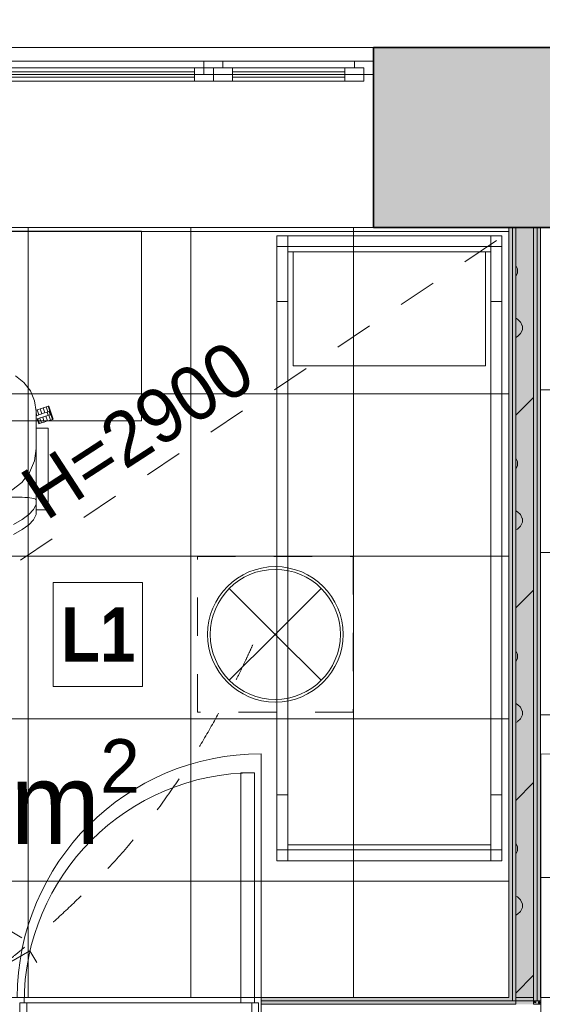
# Model space of a CAD drawing. Header units: millimetres. Extents: x -2932 to 42461, y -10716 to 17298.
# Tile 122 of 168: x 17380 to 19309, y 9632 to 13268. Entities that reach past the tile are written whole.
import ezdxf

# ---------------------------------------------------------------- set-up
doc = ezdxf.new("R2010")
doc.units = ezdxf.units.MM
doc.header["$MEASUREMENT"] = 0
for name, pattern in [('Aligning Line', [635, 317.5, -317.5]), ('Dashed', [423.333333, 211.666667, -211.666667]), ('Small Dashed', [282.222222, 141.111111, -141.111111]), ('Wipeout_Contour', [1000, 0, -1000])]:
    doc.linetypes.add(name, pattern=pattern)
for name, color, linetype, lineweight in [('0_Pen_No__1', 7, 'Continuous', 13), ('A-FLOR.IFC Model_Pen_No__2', 8, 'Continuous', 15), ('ARCHICAD Doors_Pen_No__19', 255, 'Continuous', 0), ('ARCHICAD Windows_Pen_No__2', 8, 'Continuous', 15), ('ARCHICAD Zone Stamps_Pen_No__1', 7, 'Continuous', 13), ('Common Edges_Pen_No__1', 7, 'Continuous', 13), ('Cut Pattern-1_Pen_No__2', 8, 'Continuous', 15), ('Cut Pattern-2_Pen_No__2', 8, 'Continuous', 15), ('Cut Pattern-3_Pen_No__1', 7, 'Continuous', 13), ('Doors-1_Pen_No__1', 7, 'Continuous', 13), ('Doors_Pen_No__1', 7, 'Continuous', 13), ('Grids-2_Pen_No__1', 7, 'Continuous', 13), ('I-FURN.IFC Model_Pen_No__2', 8, 'Continuous', 15), ('I-WALL.IFC Model_Pen_No__1', 7, 'Continuous', 13), ('I-WALL.IFC Model_Pen_No__19', 255, 'Continuous', 0), ('I-WALL.IFC Model_Pen_No__2', 8, 'Continuous', 15), ('I-WALL.IFC Model_Pen_No__27', 7, 'Continuous', 35), ('Plan Swing_Pen_No__1', 7, 'Continuous', 13), ('SA_LAGI_Pen_No__1', 7, 'Continuous', 13), ('SA_VALGUSTI_Pen_No__20', 1, 'Continuous', 0), ('SA_Valgustus_Pen_No__20', 1, 'Continuous', 0), ('Walls-1_Pen_No__1', 7, 'Continuous', 13), ('Walls_Pen_No__1', 7, 'Continuous', 13), ('Windows-1_Pen_No__1', 7, 'Continuous', 13), ('Windows_Pen_No__1', 7, 'Continuous', 13)]:
    doc.layers.add(name, color=color, linetype=linetype, lineweight=lineweight)
doc.layers.add('Furniture-1_Pen_No__62', color=7, linetype='Continuous', lineweight=20, true_color=0xaaaaaa)
doc.layers.add('SA_LAGI_Pen_No__102', color=7, linetype='Continuous', lineweight=13, true_color=0xcccccc)
doc.layers.add('I-WALL.IFC Model', color=7, linetype='Continuous')
doc.styles.add('GENERATED_STYLE_1', font='txt', dxfattribs={"width": 0.95})
doc.styles.add('GENERATED_STYLE_2', font='txt', dxfattribs={"width": 0.84})
doc.styles.add('GENERATED_STYLE_4', font='txt', dxfattribs={"width": 0.84})
doc.dimstyles.new('GENERATED_STYLE__2', dxfattribs={"dimtxt": 200, "dimasz": 152, "dimexe": 0.18, "dimexo": 0.0625, "dimgap": 0.09, "dimtad": 1, "dimtih": 1, "dimtoh": 1, "dimdec": 0, "dimzin": 0, "dimdsep": 46, "dimtxsty": 'GENERATED_STYLE_2', "dimblk": 'ARROWHEAD_2', "dimblk1": 'ARROWHEAD_2', "dimblk2": 'ARROWHEAD_2', "dimcen": 0.09, "dimse1": 1, "dimse2": 1, "dimclrd": 7, "dimclre": 7, "dimclrt": 7, "dimadec": 0, "dimazin": 0, "dimtfac": 1, "dimtdec": 4, "dimtmove": 0, "dimatfit": 3, "dimfxl": 0, "dimtolj": 1, "dimtzin": 0, "dimarcsym": 0})
pattern_1 = [(45, (-3e-10, 2e-10), (0, 35.35534), [0.99999, -48.99987]), (315, (3.89, 0.707), (0, 35.35534), [0.99999, -48.99987]), (90, (-0.354, -2.12), (-35.35528, 0), [1.06066, -34.29462]), (71.565, (-0.354, -1.061), (3.16e-05, 35.3553043), [1.118075, -110.685214]), (288.435, (4.596, 2e-10), (-3.16e-05, 35.3553043), [1.118075, -110.685214]), (270, (4.95, -1.06), (35.35528, 0), [1.06066, -34.29462]), (251.565, (4.95, -2.121), (3.16e-05, 35.3553043), [1.118075, -110.685214]), (225, (4.596, -3.182), (0, 35.35534), [0.99999, -48.99987]), (161.565, (1.768, -4.243), (-141.4210514, 35.355386), [1.118075, -110.685214]), (135, (0.707, -3.89), (0, 35.35534), [0.99999, -48.99987]), (108.435, (-3e-10, -3.182), (-3.16e-05, 35.3553043), [1.118075, -110.685214]), (180, (2.83, -4.243), (0, 35.35528), [1.06066, -34.29462]), (198.435, (3.889, -3.889), (141.4210514, 35.355386), [1.118075, -110.685214]), (0, (-7.778, -10.253), (0, 35.35528), [1.06066, -34.29462]), (90, (-9.9, -13.435), (-35.35528, 0), [1.06066, -34.29462]), (71.565, (-9.9, -12.374), (3.16e-05, 35.3553043), [1.118075, -110.685214]), (45, (-9.546, -11.314), (0, 35.35534), [0.99999, -48.99987]), (315, (-5.657, -10.607), (0, 35.35534), [0.99999, -48.99987]), (288.435, (-4.95, -11.314), (-3.16e-05, 35.3553043), [1.118075, -110.685214]), (270, (-4.596, -12.374), (35.35528, 0), [1.06066, -34.29462]), (251.565, (-4.596, -13.435), (3.16e-05, 35.3553043), [1.118075, -110.685214]), (225, (-4.95, -14.496), (0, 35.35534), [0.99999, -48.99987]), (161.565, (-7.778, -15.556), (-141.4210514, 35.355386), [1.118075, -110.685214]), (135, (-8.84, -15.203), (0, 35.35534), [0.99999, -48.99987]), (108.435, (-9.546, -14.496), (-3.16e-05, 35.3553043), [1.118075, -110.685214]), (180, (-6.718, -15.556), (0, 35.35528), [1.06066, -34.29462]), (198.435, (-5.657, -15.203), (141.4210514, 35.355386), [1.118075, -110.685214]), (18.435, (-8.839, -10.607), (70.710443, 35.3553227), [1.118075, -110.685214]), (341.565, (-6.718, -10.253), (-70.710443, 35.3553227), [1.118075, -110.685214]), (0, (13.08, -8.485), (0, 35.35528), [1.06066, -34.29462]), (90, (10.96, -11.667), (-35.35528, 0), [1.06066, -34.29462]), (71.565, (10.96, -10.607), (3.16e-05, 35.3553043), [1.118075, -110.685214]), (45, (11.314, -9.546), (0, 35.35534), [0.99999, -48.99987]), (315, (15.203, -8.84), (0, 35.35534), [0.99999, -48.99987]), (288.435, (15.91, -9.546), (-3.16e-05, 35.3553043), [1.118075, -110.685214]), (270, (16.263, -10.607), (35.35528, 0), [1.06066, -34.29462]), (251.565, (16.263, -11.667), (3.16e-05, 35.3553043), [1.118075, -110.685214]), (225, (15.91, -12.728), (0, 35.35534), [0.99999, -48.99987]), (161.565, (13.081, -13.789), (-141.4210514, 35.355386), [1.118075, -110.685214]), (135, (12.02, -13.435), (0, 35.35534), [0.99999, -48.99987]), (108.435, (11.314, -12.728), (-3.16e-05, 35.3553043), [1.118075, -110.685214]), (180, (14.142, -13.79), (0, 35.35528), [1.06066, -34.29462]), (198.435, (15.203, -13.435), (141.4210514, 35.355386), [1.118075, -110.685214]), (18.435, (12.021, -8.839), (70.710443, 35.3553227), [1.118075, -110.685214]), (341.565, (14.142, -8.485), (-70.710443, 35.3553227), [1.118075, -110.685214]), (0, (1.768, 1.06), (0, 35.35528), [1.06066, -34.29462]), (18.435, (0.707, 0.707), (70.710443, 35.3553227), [1.118075, -110.685214]), (341.565, (2.828, 1.061), (-70.710443, 35.3553227), [1.118075, -110.685214]), (0, (-5.657, 13.79), (0, 35.35528), [1.06066, -34.29462]), (90, (-7.778, 10.607), (-35.35528, 0), [1.06066, -34.29462]), (71.565, (-7.778, 11.667), (3.16e-05, 35.3553043), [1.118075, -110.685214]), (45, (-7.425, 12.728), (0, 35.35534), [0.99999, -48.99987]), (315, (-3.536, 13.435), (0, 35.35534), [0.99999, -48.99987]), (288.435, (-2.828, 12.728), (-3.16e-05, 35.3553043), [1.118075, -110.685214]), (270, (-2.475, 11.667), (35.35528, 0), [1.06066, -34.29462]), (251.565, (-2.475, 10.607), (3.16e-05, 35.3553043), [1.118075, -110.685214]), (225, (-2.828, 9.546), (0, 35.35534), [0.99999, -48.99987]), (161.565, (-5.657, 8.485), (-141.4210514, 35.355386), [1.118075, -110.685214]), (135, (-6.718, 8.84), (0, 35.35534), [0.99999, -48.99987]), (108.435, (-7.425, 9.546), (-3.16e-05, 35.3553043), [1.118075, -110.685214]), (180, (-4.596, 8.485), (0, 35.35528), [1.06066, -34.29462]), (198.435, (-3.536, 8.839), (141.4210514, 35.355386), [1.118075, -110.685214]), (18.435, (-6.718, 13.435), (70.710443, 35.3553227), [1.118075, -110.685214]), (341.565, (-4.596, 13.789), (-70.710443, 35.3553227), [1.118075, -110.685214]), (0, (9.546, 10.96), (0, 35.35528), [1.06066, -34.29462]), (90, (7.425, 7.778), (-35.35528, 0), [1.06066, -34.29462]), (71.565, (7.425, 8.839), (3.16e-05, 35.3553043), [1.118075, -110.685214]), (45, (7.778, 9.9), (0, 35.35534), [0.99999, -48.99987]), (315, (11.667, 10.607), (0, 35.35534), [0.99999, -48.99987]), (288.435, (12.374, 9.9), (-3.16e-05, 35.3553043), [1.118075, -110.685214]), (270, (12.728, 8.84), (35.35528, 0), [1.06066, -34.29462]), (251.565, (12.728, 7.778), (3.16e-05, 35.3553043), [1.118075, -110.685214]), (225, (12.374, 6.718), (0, 35.35534), [0.99999, -48.99987]), (161.565, (9.546, 5.657), (-141.4210514, 35.355386), [1.118075, -110.685214]), (135, (8.485, 6.01), (0, 35.35534), [0.99999, -48.99987]), (108.435, (7.778, 6.718), (-3.16e-05, 35.3553043), [1.118075, -110.685214]), (180, (10.607, 5.657), (0, 35.35528), [1.06066, -34.29462]), (198.435, (11.667, 6.01), (141.4210514, 35.355386), [1.118075, -110.685214]), (18.435, (8.485, 10.607), (70.710443, 35.3553227), [1.118075, -110.685214]), (341.565, (10.607, 10.96), (-70.710443, 35.3553227), [1.118075, -110.685214])]

# ---------------------------------------------------------------- blocks, each defined once
blk = doc.blocks.new('*D83')
at = {"layer": '0_Pen_No__1', "color": 7, "linetype": 'Continuous', "lineweight": 13}
for p, q in [((15015.5, 15323), (15015.5, 15623)), ((19185.5, 15323), (19185.5, 15623)), ((15073.2, 15573), (14957.8, 15373)), ((19243.2, 15573), (19127.8, 15373)), ((15015.5, 15473), (19185.5, 15473))]:
    blk.add_line(p, q, dxfattribs=at)
at = {"color": 254, "linetype": 'Wipeout_Contour', "lineweight": 0, "ltscale": 92628.136436}
blk.add_wipeout([(16778.9, 15481.1), (17422.1, 15481.1), (17422.1, 15744.8), (16778.9, 15744.8)], dxfattribs=at)
at = {"color": 254, "linetype": 'Wipeout_Contour', "lineweight": 0, "ltscale": 98194.275668}
blk.add_wipeout([(18726.5, 15481.1), (19159.6, 15481.1), (19159.6, 15744.8), (18726.5, 15744.8)], dxfattribs=at)
at = {"layer": '0_Pen_No__1', "color": 7, "lineweight": 13, "char_height": 200, "attachment_point": 7, "style": 'GENERATED_STYLE_2'}
for s, insert in [('\\A1;{\\pql;\\fArial|b0|i0|c0|p34;4\xa0170}', (16810.8, 15513)), ('\\A1;{\\pql;\\fArial|b0|i0|c0|p34;116}', (18758.4, 15513))]:
    blk.add_mtext(s, dxfattribs=dict(at, insert=insert))
blk = doc.blocks.new('ARROWHEAD_2')
at = {"color": 0, "linetype": 'Continuous', "lineweight": 0}
for p, q in [((-0.378, -0.655), (0.378, 0.655)), ((0, 0), (-1, 0))]:
    blk.add_line(p, q, dxfattribs=at)
blk = doc.blocks.new('*D84')
at = {"layer": '0_Pen_No__1', "color": 7, "linetype": 'Continuous', "lineweight": 13}
for p, q in [((19185.5, 15323), (19185.5, 15623)), ((19301.5, 15323), (19301.5, 15623)), ((19243.2, 15573), (19127.8, 15373)), ((19359.2, 15573), (19243.8, 15373)), ((19185.5, 15473), (19301.5, 15473))]:
    blk.add_line(p, q, dxfattribs=at)
blk = doc.blocks.new('*D85')
at = {"layer": '0_Pen_No__1', "color": 7, "linetype": 'Continuous', "lineweight": 13}
for p, q in [((19301.5, 15323), (19301.5, 15623)), ((23391.3, 15323), (23391.3, 15623)), ((19359.2, 15573), (19243.8, 15373)), ((23449, 15573), (23333.5, 15373)), ((19301.5, 15473), (23391.3, 15473))]:
    blk.add_line(p, q, dxfattribs=at)
at = {"color": 254, "linetype": 'Wipeout_Contour', "lineweight": 0, "ltscale": 105790.71678}
blk.add_wipeout([(21024.8, 15481.1), (21668, 15481.1), (21668, 15744.8), (21024.8, 15744.8)], dxfattribs=at)
at = {"color": 254, "linetype": 'Wipeout_Contour', "lineweight": 0, "ltscale": 111661.33218}
blk.add_wipeout([(22915.3, 15481.1), (23365.3, 15481.1), (23365.3, 15744.8), (22915.3, 15744.8)], dxfattribs=at)
at = {"layer": '0_Pen_No__1', "color": 7, "lineweight": 13, "char_height": 200, "attachment_point": 7, "style": 'GENERATED_STYLE_2'}
for s, insert in [('\\A1;{\\pql;\\fArial|b0|i0|c0|p34;4\xa0090}', (21056.6, 15513)), ('\\A1;{\\pql;\\fArial|b0|i0|c0|p34;163}', (22947.1, 15513))]:
    blk.add_mtext(s, dxfattribs=dict(at, insert=insert))
blk = doc.blocks.new('*D105')
at = {"layer": '0_Pen_No__1', "color": 7, "linetype": 'Continuous', "lineweight": 13}
for p, q in [((16635, 15671.2), (16635, 15971.2)), ((18685, 15671.2), (18685, 15971.2)), ((16692.7, 15921.2), (16577.3, 15721.2)), ((18742.7, 15921.2), (18627.3, 15721.2)), ((16635, 15821.2), (18685, 15821.2))]:
    blk.add_line(p, q, dxfattribs=at)
at = {"color": 254, "linetype": 'Wipeout_Contour', "lineweight": 0, "ltscale": 95221.010308}
blk.add_wipeout([(17338.4, 15829.3), (17981.6, 15829.3), (17981.6, 16093), (17338.4, 16093)], dxfattribs=at)
at = {"layer": '0_Pen_No__1', "color": 7, "lineweight": 13, "insert": (17370.3, 15861.2), "char_height": 200, "attachment_point": 7, "style": 'GENERATED_STYLE_2'}
blk.add_mtext('\\A1;{\\pql;\\fArial|b0|i0|c0|p34;2\xa0050}', dxfattribs=at)
blk = doc.blocks.new('*D106')
at = {"layer": '0_Pen_No__1', "color": 7, "linetype": 'Continuous', "lineweight": 13}
for p, q in [((18685, 15671.2), (18685, 15971.2)), ((20415, 15671.2), (20415, 15971.2)), ((18742.7, 15921.2), (18627.3, 15721.2)), ((20472.7, 15921.2), (20357.3, 15721.2)), ((18685, 15821.2), (20415, 15821.2))]:
    blk.add_line(p, q, dxfattribs=at)
at = {"color": 254, "linetype": 'Wipeout_Contour', "lineweight": 0, "ltscale": 100956.440724}
blk.add_wipeout([(19228.4, 15829.3), (19871.6, 15829.3), (19871.6, 16093), (19228.4, 16093)], dxfattribs=at)
at = {"layer": '0_Pen_No__1', "color": 7, "lineweight": 13, "insert": (19260.3, 15861.2), "char_height": 200, "attachment_point": 7, "style": 'GENERATED_STYLE_2'}
blk.add_mtext('\\A1;{\\pql;\\fArial|b0|i0|c0|p34;1\xa0730}', dxfattribs=at)

msp = doc.modelspace()

# ---------------------------------------------------------------- hatches: boundary and pattern name
at = {"layer": 'Cut Pattern-3_Pen_No__1', "linetype": 'Continuous', "lineweight": 13}
h = msp.add_hatch(dxfattribs=at)
h.set_pattern_fill('FP_18_0001', style=0, pattern_type=2)
h.set_pattern_definition(pattern_1)
h.paths.add_polyline_path([(19198, 9657), (18271, 9657), (18271, 9644.5), (19198, 9644.5)])
h = msp.add_hatch(dxfattribs=at)
h.set_pattern_fill('FP_18_0001', style=0, pattern_type=2)
h.set_pattern_definition(pattern_1)
h.paths.add_polyline_path([(18271, 9632), (19210.5, 9632), (19210.5, 9644.5), (18271, 9644.5)])
h = msp.add_hatch(dxfattribs=at)
h.set_pattern_fill('FP_18_0001', style=0, pattern_type=2)
h.set_pattern_definition(pattern_1)
h.paths.add_polyline_path([(19303.5, 9632), (19303.5, 9644.5), (19276.5, 9644.5), (19276.5, 9632)])
h = msp.add_hatch(dxfattribs=at)
h.set_pattern_fill('FP_18_0001', style=0, pattern_type=2)
h.set_pattern_definition(pattern_1)
h.paths.add_polyline_path([(19289, 9644.5), (19303.5, 9644.5), (19303.5, 9657), (19289, 9657)])
at = {"layer": 'I-WALL.IFC Model', "linetype": 'Continuous', "lineweight": 0, "true_color": 0x000000}
for points in [[(20415, 13165), (18685, 13165), (18685, 12500), (20415, 12500)], [(19185.5, 12500), (19185.5, 9657), (19198, 9657), (19198, 12500)], [(19198, 12500), (19198, 9657), (19210.5, 9657), (19210.5, 12500)], [(19210.5, 12500), (19210.5, 9657), (19276.5, 9657), (19276.5, 12500)], [(19276.5, 12500), (19276.5, 9657), (19289, 9657), (19289, 12500)], [(19289, 12500), (19289, 9657), (19301.5, 9657), (19301.5, 12500)], [(18271, 9644.5), (19303.5, 9644.5), (19303.5, 9657), (18271, 9657)], [(18271, 9632), (19303.5, 9632), (19303.5, 9644.5), (18271, 9644.5)]]:
    msp.add_hatch(color=178, dxfattribs=at).paths.add_polyline_path(points)

# ---------------------------------------------------------------- linework, layer by layer
at = {"layer": 'A-FLOR.IFC Model_Pen_No__2', "color": 8, "linetype": 'Continuous', "lineweight": 15, "flags": 128}
msp.add_lwpolyline([(-100, 6430), (0, 6430), (0, 0), (30435, 0), (30435, 6520), (38315, 6520), (38315, 12500), (12000, 12500), (12000, 7875), (8430, 7875), (8430, 12496.2), (2165, 12496.2), (2165, 11220), (-100, 11220)], close=True, dxfattribs=at)
at = {"layer": 'A-FLOR.IFC Model_Pen_No__2', "color": 8, "linetype": 'Dashed', "lineweight": 15, "flags": 128}
msp.add_lwpolyline([(0, 0), (30430, 0), (30430, 6520), (33865, 6520), (33865, 0), (38600, 0), (38600, 5615), (38315, 5615), (38315, 12500), (12000, 12500), (12000, 7905), (8430, 7905), (8430, 12496.2), (2165, 12496.2), (2165, 6180), (0, 6180)], close=True, dxfattribs=at)
at = {"layer": 'ARCHICAD Doors_Pen_No__19', "color": 255, "linetype": 'Continuous', "lineweight": 0}
for p, q in [((18271, 9657), (18271, 10557)), ((19303.5, 9657), (19303.5, 10557))]:
    msp.add_line(p, q, dxfattribs=at)
for centre, start, end in [((18271, 9657), 90, 180), ((19303.5, 9657), 0, 90)]:
    msp.add_arc(centre, 900, start, end, dxfattribs=at)
at = {"layer": 'ARCHICAD Windows_Pen_No__2', "color": 8, "linetype": 'Continuous', "lineweight": 15}
for p, q in [((16635, 13115), (18685, 13115)), ((18685, 13115), (18685, 13065)), ((18685, 13065), (16635, 13065)), ((18095, 13040), (18095, 13065)), ((18650, 13065), (18650, 13040)), ((18095, 13040), (16670, 13040)), ((18650, 13040), (18095, 13040))]:
    msp.add_line(p, q, dxfattribs=at)
at = {"layer": 'Common Edges_Pen_No__1', "color": 7, "linetype": 'Continuous', "lineweight": 13}
for p, q in [((19198, 9644.5), (18271, 9644.5)), ((19303.5, 9644.5), (19289, 9644.5)), ((19210.5, 9632), (18271, 9632)), ((19303.5, 9632), (19276.5, 9632))]:
    msp.add_line(p, q, dxfattribs=at)
at = {"layer": 'Doors-1_Pen_No__1', "color": 7, "linetype": 'Continuous', "lineweight": 13}
for p, q in [((17406, 9637), (17381, 9637)), ((17381, 9637), (17381, 9547)), ((17406, 9587), (17406, 9637)), ((18196, 9637), (18246, 9637)), ((18236, 9637), (18236, 9587)), ((18261, 9637), (18246, 9637)), ((18261, 9547), (18261, 9637))]:
    msp.add_line(p, q, dxfattribs=at)
at = {"layer": 'Doors_Pen_No__1', "color": 7, "linetype": 'Continuous', "lineweight": 13}
msp.add_line((18196, 9637), (17406, 9637), dxfattribs=at)
at = {"layer": 'Furniture-1_Pen_No__62', "color": 253, "linetype": 'Continuous', "lineweight": 20, "true_color": 0xaaaaaa}
for p, q in [((18369, 10221), (19119, 10221)), ((18369, 10202), (18329, 10202)), ((18329, 10202), (18329, 10162)), ((18369, 10202), (19119, 10202)), ((18369, 10162), (18369, 10202)), ((19159, 10202), (19119, 10202)), ((19119, 10202), (19119, 10162)), ((19159, 10162), (19159, 10202)), ((18329, 10162), (18369, 10162)), ((19119, 10162), (18369, 10162)), ((19119, 10162), (19159, 10162))]:
    msp.add_line(p, q, dxfattribs=at)
at = {"layer": 'I-FURN.IFC Model_Pen_No__2', "color": 8, "linetype": 'Continuous', "lineweight": 15}
for p, q in [((16469, 12486.8), (17829, 12486.8)), ((17829, 12486.8), (17829, 11786.8)), ((18369, 12470), (18329, 12470)), ((18329, 12470), (18329, 12430)), ((18329, 10162), (18329, 12470)), ((18329, 12470), (19159, 12470)), ((19119, 12470), (18369, 12470)), ((18369, 12430), (18369, 12470)), ((19159, 12470), (19119, 12470)), ((19119, 12470), (19119, 12430)), ((19159, 12430), (19159, 12470)), ((19159, 12470), (19159, 10162)), ((18329, 12430), (18329, 12226.8)), ((18329, 12430), (18369, 12430)), ((18369, 12430), (19119, 12430)), ((18369, 12430), (18369, 12303)), ((18369, 12411), (19119, 12411)), ((18389, 12410), (19099, 12410)), ((18389, 11990), (18389, 12410)), ((19099, 12410), (19099, 11990)), ((19119, 12430), (19119, 12303)), ((19119, 12430), (19159, 12430)), ((19159, 12430), (19159, 12226.8)), ((18369, 12303), (18369, 10329)), ((19119, 12303), (19119, 10329)), ((18329, 12226.8), (18329, 10405.2)), ((18329, 12226.8), (18369, 12226.8)), ((19119, 12226.8), (19159, 12226.8)), ((19159, 12226.8), (19159, 10405.2)), ((19099, 11990), (18389, 11990)), ((17395.4, 11928.3), (17363.9, 11952.5)), ((17419.6, 11896.8), (17395.4, 11928.3)), ((17434.9, 11860), (17419.6, 11896.8)), ((17440.1, 11820.6), (17434.9, 11860)), ((17439.4, 11825.2), (17440.7, 11825.6)), ((17440.1, 11759.4), (17440.1, 11820.6)), ((17440.7, 11825.6), (17444.4, 11826.8)), ((17444.4, 11826.8), (17449.8, 11828.6)), ((17444.4, 11826.8), (17450.3, 11808.7)), ((17449.8, 11828.6), (17455.1, 11830.3)), ((17455.1, 11830.3), (17461.1, 11832.3)), ((17455.1, 11830.3), (17461, 11812.2)), ((17461.1, 11832.3), (17467.1, 11834.2)), ((17467.1, 11834.2), (17472.5, 11836)), ((17467.1, 11834.2), (17473, 11816.1)), ((17471.2, 11815.5), (17477.8, 11817.7)), ((17472.5, 11836), (17477.8, 11837.7)), ((17477.8, 11837.7), (17481.6, 11838.9)), ((17483.7, 11819.6), (17477.8, 11837.7)), ((17477.8, 11817.7), (17481.4, 11818.8)), ((17481.4, 11818.8), (17485, 11820)), ((17481.4, 11818.8), (17485.3, 11806.8)), ((17481.6, 11838.9), (17485.3, 11840.1)), ((17485, 11820), (17488.6, 11821.2)), ((17485.3, 11840.1), (17486.6, 11840.6)), ((17485.3, 11840.1), (17491.2, 11822)), ((17486.6, 11840.6), (17487.9, 11841)), ((17487.9, 11841), (17503.6, 11792.7)), ((17488.6, 11821.2), (17489.9, 11821.6)), ((17488.6, 11821.2), (17492.5, 11809.1)), ((17489.9, 11821.6), (17491.2, 11822)), ((17491.2, 11822), (17495.1, 11809.9)), ((16469, 11786.8), (17829, 11786.8)), ((17440.1, 11805.4), (17471.2, 11815.5)), ((17440.1, 11814.9), (17442.8, 11806.3)), ((17440.2, 11805.4), (17440.1, 11805.8)), ((17475.1, 11803.4), (17440.1, 11792)), ((17450, 11775.2), (17444.1, 11793.4)), ((17446.8, 11794.2), (17452.6, 11776.1)), ((17454.2, 11796.6), (17460.1, 11778.5)), ((17465.5, 11780.3), (17460.1, 11778.5)), ((17465, 11800.1), (17470.8, 11782)), ((17470.8, 11782), (17465.5, 11780.3)), ((17476.8, 11784), (17470.8, 11782)), ((17480.2, 11805.1), (17475.1, 11803.4)), ((17482.8, 11785.9), (17476.8, 11784)), ((17476.9, 11804), (17482.8, 11785.9)), ((17485.3, 11806.8), (17480.2, 11805.1)), ((17488.2, 11787.6), (17482.8, 11785.9)), ((17488.9, 11807.9), (17485.3, 11806.8)), ((17493.5, 11789.4), (17487.6, 11807.5)), ((17493.5, 11789.4), (17488.2, 11787.6)), ((17492.5, 11809.1), (17488.9, 11807.9)), ((17493.4, 11809.4), (17492.5, 11809.1)), ((17495.1, 11809.9), (17493.4, 11809.4)), ((17497.3, 11790.6), (17493.5, 11789.4)), ((17495.1, 11809.9), (17501, 11791.8)), ((17501, 11791.8), (17497.3, 11790.6)), ((17502.7, 11792.4), (17501, 11791.8)), ((17503.6, 11792.7), (17502.7, 11792.4)), ((17440.1, 11757.5), (17440.1, 11759.4)), ((17484.5, 11759.4), (17440.1, 11759.4)), ((17440.1, 11755.6), (17440.1, 11757.5)), ((17440.1, 11750.3), (17440.1, 11755.6)), ((17440.1, 11744.9), (17440.1, 11750.3)), ((17440.1, 11736.9), (17440.1, 11744.9)), ((17450.9, 11775.5), (17450, 11775.2)), ((17452.6, 11776.1), (17450.9, 11775.5)), ((17456.4, 11777.3), (17452.6, 11776.1)), ((17460.1, 11778.5), (17456.4, 11777.3)), ((17484.5, 11759.4), (17484.5, 11757.1)), ((17484.5, 11757.1), (17484.5, 11755.6)), ((17484.5, 11755.6), (17484.5, 11750.3)), ((17484.5, 11750.3), (17484.5, 11744.9)), ((17484.5, 11744.9), (17484.5, 11736.9)), ((17440.1, 11728.9), (17440.1, 11736.9)), ((17440.1, 11719.5), (17440.1, 11728.9)), ((17440.1, 11710), (17440.1, 11719.5)), ((17440.1, 11506.8), (17440.1, 11710)), ((17484.5, 11736.9), (17484.5, 11728.9)), ((17484.5, 11728.9), (17484.5, 11721.6)), ((17484.5, 11721.6), (17484.5, 11710)), ((17484.5, 11710), (17484.5, 11506.8)), ((17434, 11638.6), (17440.1, 11684.6)), ((17416.2, 11595.7), (17434, 11638.6)), ((17388, 11558.9), (17416.2, 11595.7)), ((17351.2, 11530.6), (17388, 11558.9)), ((17389.3, 11504), (16944.8, 11504)), ((17399, 11503.7), (17389.3, 11504)), ((17408.7, 11503.3), (17399, 11503.7)), ((17416.9, 11502.4), (17408.7, 11503.3)), ((17425.2, 11501.4), (17416.9, 11502.4)), ((17430.7, 11500), (17425.2, 11501.4)), ((17436.2, 11498.6), (17430.7, 11500)), ((17438.1, 11496.9), (17436.2, 11498.6)), ((17440.1, 11495.2), (17438.1, 11496.9)), ((17440.1, 11497.3), (17440.1, 11506.8)), ((17440.1, 11487.9), (17440.1, 11497.3)), ((17484.5, 11506.8), (17484.5, 11495.2)), ((17484.5, 11495.2), (17484.5, 11487.9)), ((17413.8, 11440.3), (17430.7, 11458.9)), ((17430.7, 11458.9), (17440.1, 11477.5)), ((17440.1, 11479.9), (17440.1, 11487.9)), ((17440.1, 11479.4), (17440.1, 11479.9)), ((17440.1, 11477.5), (17440.1, 11479.4)), ((17440.1, 11477.5), (17440.1, 11440)), ((17484.5, 11457.4), (17440.1, 11457.4)), ((17484.5, 11487.9), (17484.5, 11479.9)), ((17484.5, 11479.9), (17484.5, 11471.9)), ((17484.5, 11471.9), (17484.5, 11466.5)), ((17484.5, 11466.5), (17484.5, 11461.2)), ((17484.5, 11461.2), (17484.5, 11459.7)), ((17484.5, 11459.7), (17484.5, 11457.4)), ((17357.5, 11404.2), (17389.3, 11422.1)), ((17389.3, 11422.1), (17413.8, 11440.3)), ((17430.7, 11421.3), (17413.8, 11402.8)), ((17440.1, 11440), (17430.7, 11421.3)), ((17389.3, 11384.6), (17357.5, 11366.6)), ((17413.8, 11402.8), (17389.3, 11384.6)), ((18329, 10405.2), (18329, 10202)), ((18329, 10405.2), (18369, 10405.2)), ((19119, 10405.2), (19159, 10405.2)), ((19159, 10405.2), (19159, 10202)), ((18369, 10329), (18369, 10202)), ((19119, 10329), (19119, 10202)), ((18369, 10221), (19119, 10221)), ((18369, 10202), (18329, 10202)), ((18329, 10202), (18329, 10162)), ((19119, 10202), (18369, 10202)), ((18369, 10162), (18369, 10202)), ((19159, 10202), (19119, 10202)), ((19119, 10202), (19119, 10162)), ((19159, 10162), (19159, 10202)), ((18329, 10162), (18369, 10162)), ((19159, 10162), (18329, 10162)), ((18369, 10162), (19119, 10162)), ((19119, 10162), (19159, 10162))]:
    msp.add_line(p, q, dxfattribs=at)
at = {"layer": 'I-WALL.IFC Model_Pen_No__1', "color": 7, "linetype": 'Continuous', "lineweight": 13}
for p, q in [((19198, 12500), (19198, 9657)), ((19210.5, 12500), (19210.5, 9657)), ((19276.5, 12500), (19276.5, 9657)), ((19289, 12500), (19289, 9657)), ((18271, 9541), (18271, 9657)), ((18271, 9644.5), (19303.5, 9644.5)), ((19303.5, 9541), (19303.5, 9657))]:
    msp.add_line(p, q, dxfattribs=at)
at = {"layer": 'I-WALL.IFC Model_Pen_No__1', "color": 7, "linetype": 'Continuous', "lineweight": 13, "flags": 128}
for points in [[(19185.5, 12500), (19185.5, 9657)], [(19301.5, 12500), (19185.5, 12500)], [(19301.5, 9657), (19301.5, 12500)], [(19185.5, 9657), (18271, 9657)], [(19210.5, 9657), (19276.5, 9657)], [(19276.5, 9657), (19210.5, 9657)], [(19303.5, 9657), (19301.5, 9657)]]:
    msp.add_lwpolyline(points, dxfattribs=at)
at = {"layer": 'I-WALL.IFC Model_Pen_No__19', "color": 255, "linetype": 'Continuous', "lineweight": 0}
for p, q in [((18271, 9657), (17371, 9657)), ((20203.5, 9657), (19303.5, 9657))]:
    msp.add_line(p, q, dxfattribs=at)
at = {"layer": 'I-WALL.IFC Model_Pen_No__2', "color": 8, "linetype": 'Continuous', "lineweight": 15}
for p, q in [((18685, 13165), (16635, 13165)), ((16635, 12500), (18685, 12500))]:
    msp.add_line(p, q, dxfattribs=at)
at = {"layer": 'I-WALL.IFC Model_Pen_No__27', "color": 7, "linetype": 'Continuous', "lineweight": 35}
msp.add_line((18685, 13165), (18685, 12500), dxfattribs=at)
at = {"layer": 'I-WALL.IFC Model_Pen_No__27', "color": 7, "linetype": 'Continuous', "lineweight": 35, "flags": 128}
for points in [[(20415, 13165), (18685, 13165)], [(18685, 12500), (20415, 12500)]]:
    msp.add_lwpolyline(points, dxfattribs=at)
at = {"layer": 'SA_LAGI_Pen_No__1', "color": 7, "linetype": 'Small Dashed', "lineweight": 13}
msp.add_line((15040, 9698), (19210.5, 12500), dxfattribs=at)
at = {"layer": 'SA_VALGUSTI_Pen_No__20', "color": 1, "linetype": 'Small Dashed', "lineweight": 0}
msp.add_open_spline([(17288, 9754.6), (17288, 9754.6), (17617.1, 9999.8), (17864.4, 10319.9), (18105.4, 10631.8), (18258, 11000.8), (18258, 11000.8)], degree=3, knots=[0, 0, 0, 0, 1, 1, 1, 2, 2, 2, 2], dxfattribs=at)
at = {"layer": 'SA_Valgustus_Pen_No__20', "color": 1, "linetype": 'Continuous', "lineweight": 0}
for p, q in [((17344.7, 9902.8), (17388, 9877.8)), ((17288, 9754.6), (17417.9, 9829.6)), ((17417.9, 9829.6), (17442.9, 9786.3))]:
    msp.add_line(p, q, dxfattribs=at)
at = {"layer": 'Walls-1_Pen_No__1', "color": 7, "linetype": 'Continuous', "lineweight": 13}
for p, q in [((19185.5, 9657), (18271, 9657)), ((18271, 9657), (18271, 9541)), ((19303.5, 9657), (19301.5, 9657)), ((19303.5, 9541), (19303.5, 9657))]:
    msp.add_line(p, q, dxfattribs=at)
at = {"layer": 'Walls_Pen_No__1', "color": 7, "linetype": 'Continuous', "lineweight": 13}
for p, q in [((17371, 9657), (18196, 9657)), ((18246, 9657), (18271, 9657)), ((19303.5, 9657), (19328.5, 9657))]:
    msp.add_line(p, q, dxfattribs=at)

# ---------------------------------------------------------------- texts
at = {"layer": 'ARCHICAD Zone Stamps_Pen_No__1', "color": 7, "lineweight": 13, "insert": (16387.1, 10610.9), "char_height": 300, "attachment_point": 1, "style": 'GENERATED_STYLE_1'}
msp.add_mtext('\\A1;{\\pql;\\pt0,100;\\fSwis721 Lt BT|b0|i0|c0|p34;11,9\\fSwis721 Lt BT|b0|i0|c0|p34;\\A1{\\H.66x;\\S^  ;}\\fSwis721 Lt BT|b0|i0|c0|p34; m\\fSwis721 Lt BT|b0|i0|c0|p34;\\A1{\\H.66x;\\S2^  ;}}', dxfattribs=at)

# ---------------------------------------------------------------- next in the draw order: dimensions: what is measured, and where the dimension line sits
at = {"color": 7, "linetype": 'Continuous', "lineweight": 13}
dim = msp.add_linear_dim(base=(19185.5, 15473), p1=(15015.5, 10316.9), p2=(19185.5, 11215.7), dimstyle='GENERATED_STYLE__2', dxfattribs=at)
dim.commit()
dim.dimension.update_dxf_attribs({"geometry": '*D83', "text_midpoint": (17164, 15613), "dimtype": 160})

# ---------------------------------------------------------------- next in the draw order: linework, layer by layer
at = {"layer": 'Doors-1_Pen_No__1', "color": 7, "linetype": 'Continuous', "lineweight": 13}
for p, q in [((18246, 10487), (18196, 10487)), ((18196, 10487), (18196, 9637)), ((18246, 9637), (18246, 10487))]:
    msp.add_line(p, q, dxfattribs=at)
at = {"layer": 'Furniture-1_Pen_No__62', "color": 253, "linetype": 'Continuous', "lineweight": 20, "true_color": 0xaaaaaa}
for p, q in [((18369, 12470), (18329, 12470)), ((18329, 12470), (18329, 12430)), ((18369, 12470), (19119, 12470)), ((18369, 12430), (18369, 12470)), ((19159, 12470), (19119, 12470)), ((19119, 12470), (19119, 12430)), ((19159, 12430), (19159, 12470)), ((18329, 12226.8), (18329, 12430)), ((18329, 12430), (18369, 12430)), ((19119, 12430), (18369, 12430)), ((18369, 12430), (18369, 12303)), ((19119, 12411), (18369, 12411)), ((19119, 12303), (19119, 12430)), ((19119, 12430), (19159, 12430)), ((19159, 12430), (19159, 12226.8)), ((18369, 10329), (18369, 12303)), ((19119, 12303), (19119, 10329)), ((18329, 10405.2), (18329, 12226.8)), ((18329, 12226.8), (18369, 12226.8)), ((19119, 12226.8), (19159, 12226.8)), ((19159, 12226.8), (19159, 10405.2)), ((16469, 11786.8), (17829, 11786.8)), ((18329, 10202), (18329, 10405.2)), ((18329, 10405.2), (18369, 10405.2)), ((19119, 10405.2), (19159, 10405.2)), ((19159, 10405.2), (19159, 10202)), ((18369, 10329), (18369, 10202)), ((19119, 10202), (19119, 10329))]:
    msp.add_line(p, q, dxfattribs=at)
at = {"layer": 'Plan Swing_Pen_No__1', "color": 7, "linetype": 'Continuous', "lineweight": 13}
msp.add_arc((18246, 9637), 850, 90, 180, dxfattribs=at)
at = {"layer": 'SA_VALGUSTI_Pen_No__20', "color": 1, "linetype": 'Small Dashed', "lineweight": 0}
for p, q in [((18035.5, 11285.7), (18611, 11285.7)), ((18035.5, 10710.3), (18035.5, 11285.7)), ((18611, 11285.7), (18611, 10710.3)), ((18611, 10710.3), (18035.5, 10710.3))]:
    msp.add_line(p, q, dxfattribs=at)
at = {"layer": 'SA_VALGUSTI_Pen_No__20', "color": 1, "linetype": 'Continuous', "lineweight": 0}
for q in [(18153.5, 11167.7), (18492.9, 11167.7), (18153.5, 10828.3), (18492.9, 10828.3)]:
    msp.add_line((18323.2, 10998), q, dxfattribs=at)
msp.add_circle((18323.2, 10998), 240, dxfattribs=at)
for start, end in [(0, 180), (180, 0)]:
    msp.add_arc((18323.2, 10998), 250, start, end, dxfattribs=at)

# ---------------------------------------------------------------- next in the draw order: texts
at = {"layer": 'SA_LAGI_Pen_No__1', "color": 7, "linetype": 'Continuous', "lineweight": 13, "insert": (17760.5, 11837.5), "char_height": 200, "attachment_point": 2, "rotation": 33.0105, "style": 'GENERATED_STYLE_1'}
msp.add_mtext('\\A1;{\\pqc;\\fSwis721 Lt BT|b0|i0|c0|p34;H=2900}', dxfattribs=at)

# ---------------------------------------------------------------- next in the draw order: dimensions: what is measured, and where the dimension line sits
at = {"color": 7, "linetype": 'Continuous', "lineweight": 13}
for base, p1, p2, picture, middle in [((18685, 15821.2), (16635, 12500), (18685, 12500), '*D105', (17723.5, 15961.2)), ((19301.5, 15473), (19185.5, 11215.7), (19301.5, 11215.7), '*D84', (18993.8, 15613))]:
    dim = msp.add_linear_dim(base=base, p1=p1, p2=p2, dimstyle='GENERATED_STYLE__2', dxfattribs=at)
    dim.commit()
    dim.dimension.update_dxf_attribs({"geometry": picture, "text_midpoint": middle, "dimtype": 160})

# ---------------------------------------------------------------- next in the draw order: wipeouts: each hides what was drawn before it
at = {"color": 7, "linetype": 'Continuous', "lineweight": 13, "ltscale": 83247.29703}
msp.add_wipeout([(17502.8, 11189.2), (17833, 11189.2), (17833, 10805.6), (17502.8, 10805.6)], dxfattribs=at).dxf.layer = 'SA_LAGI_Pen_No__1'

# ---------------------------------------------------------------- next in the draw order: linework, layer by layer
at = {"layer": 'Furniture-1_Pen_No__62', "color": 253, "linetype": 'Continuous', "lineweight": 20, "true_color": 0xaaaaaa}
for p, q in [((16469, 12486.8), (17829, 12486.8)), ((17829, 12486.8), (17829, 11786.8))]:
    msp.add_line(p, q, dxfattribs=at)
at = {"layer": 'SA_LAGI_Pen_No__1', "color": 7, "linetype": 'Continuous', "lineweight": 13, "flags": 128}
msp.add_lwpolyline([(17502.8, 11189.2), (17833, 11189.2), (17833, 10805.6), (17502.8, 10805.6)], close=True, dxfattribs=at)
at = {"layer": 'Windows-1_Pen_No__1', "color": 7, "linetype": 'Continuous', "lineweight": 13}
for p, q in [((18095, 13090), (18025, 13090)), ((18025, 13090), (18025, 13040)), ((18130, 13115), (18060, 13115)), ((18060, 13115), (18060, 13065)), ((18095, 13040), (18095, 13090)), ((18165, 13090), (18095, 13090)), ((18095, 13090), (18095, 13040)), ((18095, 13065), (18095, 13090)), ((18095, 13090), (18130, 13090)), ((18130, 13090), (18130, 13115)), ((18165, 13040), (18165, 13090)), ((18580, 13090), (18580, 13040)), ((18025, 13075), (16740, 13075)), ((16740, 13055), (18025, 13055)), ((18025, 13055), (18025, 13075)), ((18060, 13065), (18095, 13065)), ((18580, 13075), (18165, 13075)), ((18165, 13075), (18165, 13055)), ((18165, 13055), (18580, 13055)), ((18580, 13055), (18580, 13075)), ((18025, 13040), (18095, 13040)), ((18095, 13040), (18165, 13040))]:
    msp.add_line(p, q, dxfattribs=at)
at = {"layer": 'Windows_Pen_No__1', "color": 7, "linetype": 'Continuous', "lineweight": 13}
for p, q in [((16705, 13115), (18060, 13115)), ((16740, 13090), (18025, 13090)), ((18165, 13090), (18580, 13090)), ((18025, 13040), (16740, 13040)), ((18580, 13040), (18165, 13040))]:
    msp.add_line(p, q, dxfattribs=at)

# ---------------------------------------------------------------- next in the draw order: texts
at = {"layer": 'SA_LAGI_Pen_No__1', "color": 7, "linetype": 'Continuous', "lineweight": 13, "insert": (17532.8, 11097.4), "char_height": 200, "attachment_point": 1, "style": 'GENERATED_STYLE_4'}
msp.add_mtext('\\A1;{\\pql;\\fArial|b1|i0|c0|p34;L1}', dxfattribs=at)

# ---------------------------------------------------------------- next in the draw order: dimensions: what is measured, and where the dimension line sits
at = {"color": 7, "linetype": 'Continuous', "lineweight": 13}
dim = msp.add_linear_dim(base=(23391.3, 15473), p1=(19301.5, 11215.7), p2=(23391.3, 11204.1), dimstyle='GENERATED_STYLE__2', dxfattribs=at)
dim.commit()
dim.dimension.update_dxf_attribs({"geometry": '*D85', "text_midpoint": (21409.9, 15613), "dimtype": 160})

# ---------------------------------------------------------------- next in the draw order: dimensions: what is measured, and where the dimension line sits
dim = msp.add_linear_dim(base=(20415, 15821.2), p1=(18685, 12500), p2=(20415, 12500), dimstyle='GENERATED_STYLE__2', dxfattribs=at)
dim.commit()
dim.dimension.update_dxf_attribs({"geometry": '*D106', "text_midpoint": (19613.5, 15961.2), "dimtype": 160})

# ---------------------------------------------------------------- next in the draw order: hatches: boundary and pattern name
at = {"layer": 'Cut Pattern-1_Pen_No__2', "linetype": 'Continuous', "lineweight": 15}
h = msp.add_hatch(dxfattribs=at)
h.set_pattern_fill('FP_19_0001', color=8, style=0, pattern_type=2)
h.set_pattern_definition([(180, (-3e-10, 2e-10), (355.6, 355.6), [14.224, -696.974]), (90, (-46.23, 32), (355.6, 355.6), [14.224, -696.974]), (225, (24.9, 17.8), (-355.599, 355.599), [15.087, -487.807]), (206.565, (14.22, 7.11), (355.6, 355.5993), [15.904, -1574.386]), (63.435, (-46.23, 46.23), (355.5993, 355.6), [15.904, -1574.386]), (45, (-39.1, 60.45), (-355.599, 355.599), [15.087, -487.807]), (26.565, (-28.45, 71.12), (355.6, 355.5993), [15.904, -1574.386]), (360, (-14.22, 78.23), (355.6, 355.6), [14.224, -696.974]), (296.565, (24.89, 60.45), (-1066.7965, 1777.9974), [15.904, -1574.386]), (270, (32, 46.23), (355.6, 355.6), [14.224, -696.974]), (243.435, (32, 32), (355.5993, 355.6), [15.904, -1574.386]), (315, (14.2, 71.1), (355.599, 355.599), [15.087, -487.807]), (333.435, (-3e-10, 78.23), (-1777.9974, 1066.7965), [15.904, -1574.386]), (135, (181.36, 24.9), (355.599, 355.599), [15.087, -487.807]), (225, (234.7, 35.56), (-355.599, 355.599), [15.087, -487.807]), (206.565, (224.03, 24.9), (355.6, 355.5993), [15.904, -1574.386]), (180, (209.8, 17.78), (355.6, 355.6), [14.224, -696.974]), (90, (163.58, 49.8), (355.6, 355.6), [14.224, -696.974]), (63.435, (163.58, 64.01), (355.5993, 355.6), [15.904, -1574.386]), (45, (170.7, 78.23), (-355.599, 355.599), [15.087, -487.807]), (26.565, (181.36, 88.9), (355.6, 355.5993), [15.904, -1574.386]), (360, (195.58, 96), (355.6, 355.6), [14.224, -696.974]), (296.565, (234.7, 78.23), (-1066.7965, 1777.9974), [15.904, -1574.386]), (270, (241.8, 64), (355.6, 355.6), [14.224, -696.974]), (243.435, (241.8, 49.78), (355.5993, 355.6), [15.904, -1574.386]), (315, (224.03, 88.9), (355.599, 355.599), [15.087, -487.807]), (333.435, (209.8, 96.01), (-1777.9974, 1066.7965), [15.904, -1574.386]), (153.435, (195.58, 17.78), (-1066.7975, 355.5978), [15.904, -1574.386]), (116.565, (170.69, 35.56), (-355.5978, 1066.7975), [15.904, -1574.386]), (135, (-46.23, 216.9), (355.599, 355.599), [15.087, -487.807]), (225, (7.1, 227.6), (-355.599, 355.599), [15.087, -487.807]), (206.565, (-3.56, 216.92), (355.6, 355.5993), [15.904, -1574.386]), (180, (-17.78, 209.8), (355.6, 355.6), [14.224, -696.974]), (90, (-64, 241.8), (355.6, 355.6), [14.224, -696.974]), (63.435, (-64.01, 256.03), (355.5993, 355.6), [15.904, -1574.386]), (45, (-56.9, 270.26), (-355.599, 355.599), [15.087, -487.807]), (26.565, (-46.23, 280.92), (355.6, 355.5993), [15.904, -1574.386]), (360, (-32, 288.04), (355.6, 355.6), [14.224, -696.974]), (296.565, (7.11, 270.26), (-1066.7965, 1777.9974), [15.904, -1574.386]), (270, (14.22, 256.03), (355.6, 355.6), [14.224, -696.974]), (243.435, (14.22, 241.81), (355.5993, 355.6), [15.904, -1574.386]), (315, (-3.56, 280.9), (355.599, 355.599), [15.087, -487.807]), (333.435, (-17.78, 288.04), (-1777.9974, 1066.7965), [15.904, -1574.386]), (153.435, (-32, 209.8), (-1066.7975, 355.5978), [15.904, -1574.386]), (116.565, (-56.9, 227.58), (-355.5978, 1066.7975), [15.904, -1574.386]), (135, (-28.45, 7.1), (355.599, 355.599), [15.087, -487.807]), (153.435, (-14.22, 2e-10), (-1066.7975, 355.5978), [15.904, -1574.386]), (116.565, (-39.12, 17.78), (-355.5978, 1066.7975), [15.904, -1574.386]), (135, (-81.8, -195.6), (355.599, 355.599), [15.087, -487.807]), (225, (-28.45, -184.9), (-355.599, 355.599), [15.087, -487.807]), (206.565, (-39.12, -195.58), (355.6, 355.5993), [15.904, -1574.386]), (180, (-53.34, -202.7), (355.6, 355.6), [14.224, -696.974]), (90, (-99.57, -170.7), (355.6, 355.6), [14.224, -696.974]), (63.435, (-99.57, -156.46), (355.5993, 355.6), [15.904, -1574.386]), (45, (-92.46, -142.24), (-355.599, 355.599), [15.087, -487.807]), (26.565, (-81.79, -131.57), (355.6, 355.5993), [15.904, -1574.386]), (360, (-67.56, -124.46), (355.6, 355.6), [14.224, -696.974]), (296.565, (-28.45, -142.24), (-1066.7965, 1777.9974), [15.904, -1574.386]), (270, (-21.34, -156.46), (355.6, 355.6), [14.224, -696.974]), (243.435, (-21.34, -170.69), (355.5993, 355.6), [15.904, -1574.386]), (315, (-39.1, -131.57), (355.599, 355.599), [15.087, -487.807]), (333.435, (-53.34, -124.46), (-1777.9974, 1066.7965), [15.904, -1574.386]), (153.435, (-67.56, -202.69), (-1066.7975, 355.5978), [15.904, -1574.386]), (116.565, (-92.46, -184.91), (-355.5978, 1066.7975), [15.904, -1574.386]), (135, (-206.25, -14.2), (355.599, 355.599), [15.087, -487.807]), (225, (-152.9, -3.55), (-355.599, 355.599), [15.087, -487.807]), (206.565, (-163.58, -14.22), (355.6, 355.5993), [15.904, -1574.386]), (180, (-177.8, -21.33), (355.6, 355.6), [14.224, -696.974]), (90, (-224.03, 10.67), (355.6, 355.6), [14.224, -696.974]), (63.435, (-224.03, 24.9), (355.5993, 355.6), [15.904, -1574.386]), (45, (-216.9, 39.1), (-355.599, 355.599), [15.087, -487.807]), (26.565, (-206.25, 49.78), (355.6, 355.5993), [15.904, -1574.386]), (360, (-192.02, 56.9), (355.6, 355.6), [14.224, -696.974]), (296.565, (-152.9, 39.12), (-1066.7965, 1777.9974), [15.904, -1574.386]), (270, (-145.8, 24.9), (355.6, 355.6), [14.224, -696.974]), (243.435, (-145.8, 10.67), (355.5993, 355.6), [15.904, -1574.386]), (315, (-163.6, 49.8), (355.599, 355.599), [15.087, -487.807]), (333.435, (-177.8, 56.9), (-1777.9974, 1066.7965), [15.904, -1574.386]), (153.435, (-192.02, -21.33), (-1066.7975, 355.5978), [15.904, -1574.386]), (116.565, (-216.92, -3.55), (-355.5978, 1066.7975), [15.904, -1574.386]), (225, (327.15, 35.56), (-355.599, 355.599), [])])
h.paths.add_polyline_path([(19210.5, 9632), (19276.5, 9632), (19276.5, 12500), (19210.5, 12500)])
at = {"layer": 'Cut Pattern-2_Pen_No__2', "linetype": 'Continuous', "lineweight": 15}
msp.add_hatch(color=8, dxfattribs=at).paths.add_polyline_path([(20415, 13165), (18685, 13165), (18685, 12500), (20415, 12500)])
at = {"layer": 'Cut Pattern-3_Pen_No__1', "linetype": 'Continuous', "lineweight": 13}
h = msp.add_hatch(dxfattribs=at)
h.set_pattern_fill('FP_18_0001', style=0, pattern_type=2)
h.set_pattern_definition(pattern_1)
h.paths.add_polyline_path([(19198, 9657), (19198, 12500), (19185.5, 12500), (19185.5, 9657)])
h = msp.add_hatch(dxfattribs=at)
h.set_pattern_fill('FP_18_0001', style=0, pattern_type=2)
h.set_pattern_definition(pattern_1)
h.paths.add_polyline_path([(19198, 9644.5), (19210.5, 9644.5), (19210.5, 12500), (19198, 12500)])
h = msp.add_hatch(dxfattribs=at)
h.set_pattern_fill('FP_18_0001', style=0, pattern_type=2)
h.set_pattern_definition(pattern_1)
h.paths.add_polyline_path([(19276.5, 9644.5), (19289, 9644.5), (19289, 12500), (19276.5, 12500)])
at = {"layer": 'SA_LAGI_Pen_No__102', "linetype": 'Continuous', "lineweight": 13, "true_color": 0xcccccc}
h = msp.add_hatch(dxfattribs=at)
h.set_pattern_fill('Grid_60x60_0001', color=254, style=0, pattern_type=2)
h.set_pattern_definition([(270, (18610.95, 11285.7), (600, 0), []), (2e-13, (18610.95, 11285.7), (0, 600), [])])
h.paths.add_polyline_path([(19185.5, 12500), (15015.5, 12500), (15015.5, 9657), (19185.5, 9657)])
h = msp.add_hatch(dxfattribs=at)
h.set_pattern_fill('Grid_60x60_0001', color=254, style=0, pattern_type=2)
h.set_pattern_definition([(270, (19301.5, 12500), (600, 0), []), (2e-13, (19301.5, 12500), (0, 600), [])])
h.paths.add_polyline_path([(19301.5, 12500), (19301.5, 9657), (23391.3, 9657), (23391.3, 12500)])

# ---------------------------------------------------------------- next in the draw order: linework, layer by layer
at = {"layer": 'Common Edges_Pen_No__1', "color": 7, "linetype": 'Continuous', "lineweight": 13}
for p, q in [((19301.5, 12500), (19185.5, 12500)), ((19198, 9644.5), (19198, 12500)), ((19210.5, 9632), (19210.5, 12500)), ((19276.5, 9632), (19276.5, 12500)), ((19289, 9644.5), (19289, 12500))]:
    msp.add_line(p, q, dxfattribs=at)
at = {"layer": 'Grids-2_Pen_No__1', "color": 7, "linetype": 'Aligning Line', "lineweight": 13}
msp.add_line((121.4, 12500), (38421.6, 12500), dxfattribs=at)
at = {"layer": 'SA_LAGI_Pen_No__1', "color": 7, "linetype": 'Continuous', "lineweight": 13, "flags": 128}
for points in [[(19185.5, 12500), (15015.5, 12500), (15015.5, 9657), (19185.5, 9657)], [(19301.5, 12500), (23391.3, 12500), (23391.3, 9657), (19301.5, 9657)]]:
    msp.add_lwpolyline(points, close=True, dxfattribs=at)
at = {"layer": 'Walls-1_Pen_No__1', "color": 7, "linetype": 'Continuous', "lineweight": 13}
for p, q in [((20415, 13165), (18685, 13165)), ((18685, 13165), (18685, 13115)), ((18685, 13065), (18685, 12500)), ((19185.5, 12500), (18685, 12500)), ((19185.5, 12500), (19185.5, 9657)), ((20415, 12500), (19301.5, 12500)), ((19301.5, 9657), (19301.5, 12500))]:
    msp.add_line(p, q, dxfattribs=at)
at = {"layer": 'Walls_Pen_No__1', "color": 7, "linetype": 'Continuous', "lineweight": 13}
for p, q in [((16635, 13165), (18685, 13165)), ((18685, 12500), (16635, 12500))]:
    msp.add_line(p, q, dxfattribs=at)
at = {"layer": 'Windows-1_Pen_No__1', "color": 7, "linetype": 'Continuous', "lineweight": 13}
for p, q in [((18650, 13090), (18580, 13090)), ((18685, 13115), (18615, 13115)), ((18615, 13115), (18615, 13090)), ((18615, 13090), (18650, 13090)), ((18650, 13040), (18650, 13090)), ((18650, 13090), (18650, 13065)), ((18685, 13065), (18685, 13115)), ((18650, 13065), (18685, 13065)), ((18580, 13040), (18650, 13040))]:
    msp.add_line(p, q, dxfattribs=at)
at = {"layer": 'Windows_Pen_No__1', "color": 7, "linetype": 'Continuous', "lineweight": 13}
msp.add_line((18130, 13115), (18615, 13115), dxfattribs=at)

doc.saveas('drawing.dxf')
